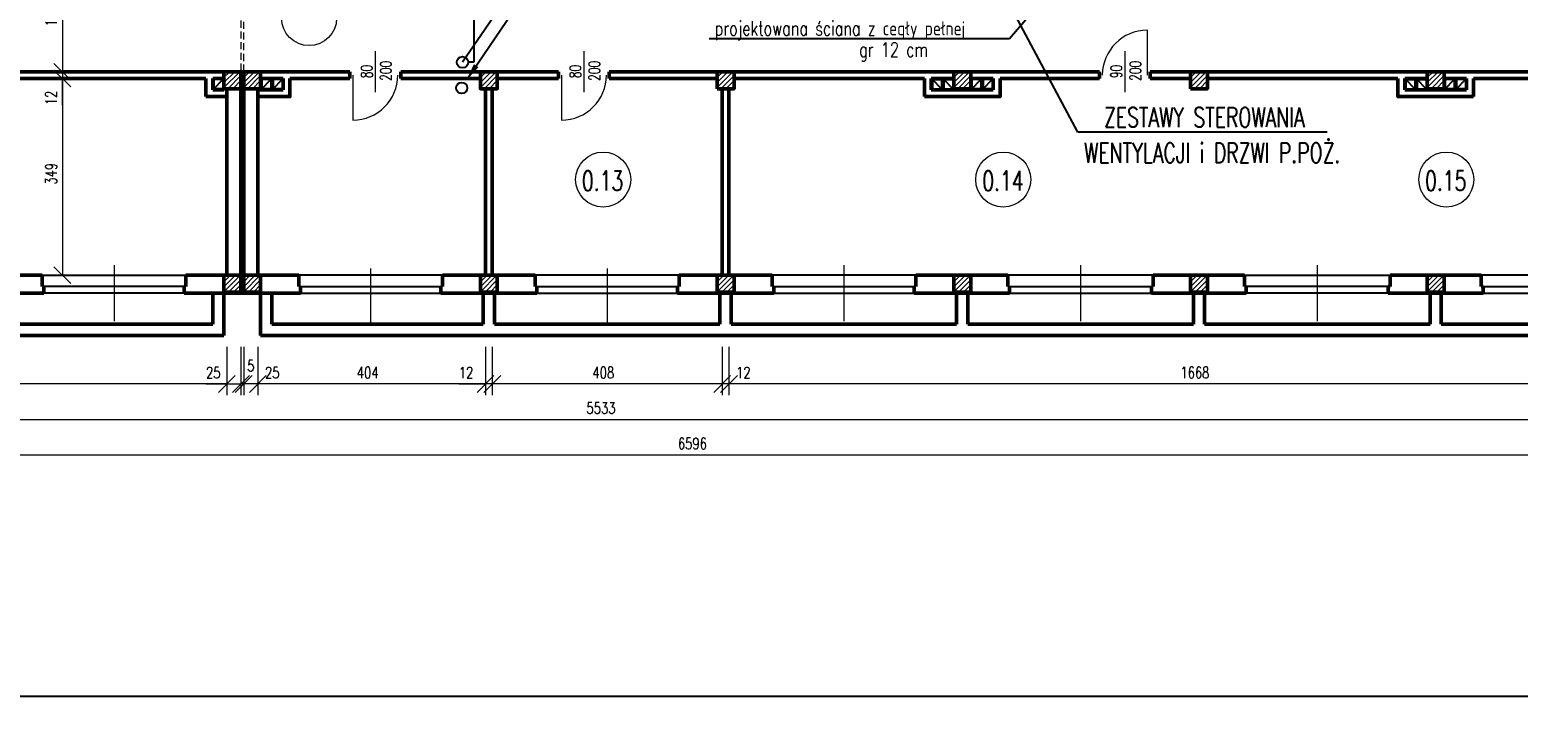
# Model space of a CAD drawing. Header units: millimetres. Extents: x -56112 to 30506, y -136199 to -2178.
# Tile 41 of 45: x -22602 to 3809, y -31413 to -19051. Entities that reach past the tile are written whole.
import ezdxf
from ezdxf.enums import TextEntityAlignment as Align

# ---------------------------------------------------------------- set-up
doc = ezdxf.new("R2010")
doc.units = ezdxf.units.MM
doc.header["$LTSCALE"] = 10
doc.header["$MEASUREMENT"] = 0
doc.header["$PDMODE"] = 35
doc.linetypes.add('DASHED', pattern=[19.05, 12.7, -6.35])
for name, color, linetype, lineweight in [('L001', 1, 'Continuous', 18), ('L002', 2, 'Continuous', 25), ('L003', 3, 'Continuous', 50)]:
    doc.layers.add(name, color=color, linetype=linetype, lineweight=lineweight)
doc.layers.add('L004', color=4, linetype='Continuous')
doc.styles.get("Standard").update_dxf_attribs({"font": 'simplex.shx', "width": 0.75, "height": 200})
doc.dimstyles.new('1_100', dxfattribs={"dimtxt": 200, "dimasz": 300, "dimexe": 200, "dimexo": 200, "dimgap": 100, "dimtad": 1, "dimdec": 0, "dimlfac": 0.1, "dimtxsty": 'Standard', "dimblk": 'OBLIQUE', "dimcen": 250, "dimdle": 2, "dimclrt": 2, "dimadec": 0, "dimazin": 0, "dimtfac": 1, "dimtdec": 0, "dimtmove": 1, "dimatfit": 3, "dimfxl": 1, "dimarcsym": 0})
pattern_1 = [(45, (-8400, 0), (-44.19417, 44.19417), [])]
pattern_2 = [(45, (-12600, 0), (-44.19417, 44.19417), [])]
pattern_3 = [(45, (-16800, 0), (-44.19417, 44.19417), [])]
pattern_4 = [(45, (-21000, 0), (-44.19417, 44.19417), [])]
pattern_5 = [(45, (-25200, 0), (-44.19417, 44.19417), [])]
pattern_6 = [(45, (-29400, 0), (-44.19417, 44.19417), [])]
pattern_7 = [(45, (-29750, 0), (-44.19417, 44.19417), [])]

# ---------------------------------------------------------------- blocks, each defined once
blk = doc.blocks.new('_Oblique')
at = {"layer": 'L004', "color": 0, "lineweight": -2}
blk.add_line((-0.5, -0.5), (0.5, 0.5), dxfattribs=at)
blk = doc.blocks.new('*D1812')
at = {"layer": 'Defpoints'}
for p in [(-43796, -20817), (22164, -22827), (-10841, -26396), (22164, -26597)]:
    blk.add_point(p, dxfattribs=at)
at = {"layer": 'L001'}
for p, q in [((-43796, -21017), (-43796, -26797)), ((22164, -23027), (22164, -26797)), ((-43796, -26597), (22164, -26597))]:
    blk.add_line(p, q, dxfattribs=at)
at = {"layer": 'L001', "xscale": 300, "yscale": 300, "zscale": 300, "rotation": 180}
blk.add_blockref('_Oblique', (-43796, -26597), dxfattribs=at)
at = {"layer": 'L001', "xscale": 300, "yscale": 300, "zscale": 300}
blk.add_blockref('_Oblique', (22164, -26597), dxfattribs=at)
at = {"layer": 'L001', "color": 2, "linetype": 'Continuous', "width": 0.75}
blk.add_text('6596', height=200, dxfattribs=at).set_placement((-11102, -26396), align=Align.MIDDLE_LEFT)
blk = doc.blocks.new('*D1813')
at = {"layer": 'Defpoints'}
for p in [(15134, -23727), (-40196, -24477), (-12459, -25766), (15134, -25967)]:
    blk.add_point(p, dxfattribs=at)
at = {"layer": 'L001'}
for p, q in [((15134, -23927), (15134, -26167)), ((-40196, -24677), (-40196, -26167)), ((-40196, -25967), (15134, -25967))]:
    blk.add_line(p, q, dxfattribs=at)
at = {"layer": 'L001', "xscale": 300, "yscale": 300, "zscale": 300, "rotation": 180}
blk.add_blockref('_Oblique', (-40196, -25967), dxfattribs=at)
at = {"layer": 'L001', "xscale": 300, "yscale": 300, "zscale": 300}
blk.add_blockref('_Oblique', (15134, -25967), dxfattribs=at)
at = {"layer": 'L001', "color": 2, "linetype": 'Continuous', "width": 0.75}
blk.add_text('5533', height=200, dxfattribs=at).set_placement((-12724, -25766), align=Align.MIDDLE_LEFT)
blk = doc.blocks.new('*D1818')
at = {"layer": 'Defpoints'}
for p in [(-10196, -24477), (6484, -24477), (-10196, -25337), (-1935, -25136)]:
    blk.add_point(p, dxfattribs=at)
at = {"layer": 'L001'}
for p, q in [((-10196, -24677), (-10196, -25537)), ((6484, -24677), (6484, -25537)), ((6484, -25337), (-10196, -25337))]:
    blk.add_line(p, q, dxfattribs=at)
at = {"layer": 'L001', "xscale": 300, "yscale": 300, "zscale": 300}
for p, rotation in [((-10196, -25337), 180), ((6484, -25337), 360)]:
    blk.add_blockref('_Oblique', p, dxfattribs=dict(at, rotation=rotation))
at = {"layer": 'L001', "color": 2, "linetype": 'Continuous', "width": 0.75}
blk.add_text('1668', height=200, dxfattribs=at).set_placement((-2185, -25136), align=Align.MIDDLE_LEFT)
blk = doc.blocks.new('*D1819')
at = {"layer": 'Defpoints'}
for p in [(-18556, -24477), (-14516, -24477), (-18556, -25337), (-16603, -25136)]:
    blk.add_point(p, dxfattribs=at)
at = {"layer": 'L001'}
for p, q in [((-18556, -24677), (-18556, -25537)), ((-14516, -24677), (-14516, -25537)), ((-14516, -25337), (-18556, -25337))]:
    blk.add_line(p, q, dxfattribs=at)
at = {"layer": 'L001', "xscale": 300, "yscale": 300, "zscale": 300, "rotation": 180}
blk.add_blockref('_Oblique', (-18556, -25337), dxfattribs=at)
at = {"layer": 'L001', "xscale": 300, "yscale": 300, "zscale": 300}
blk.add_blockref('_Oblique', (-14516, -25337), dxfattribs=at)
at = {"layer": 'L001', "color": 2, "linetype": 'Continuous', "width": 0.75}
blk.add_text('404', height=200, dxfattribs=at).set_placement((-16799, -25136), align=Align.MIDDLE_LEFT)
blk = doc.blocks.new('*D1820')
at = {"layer": 'Defpoints'}
for p in [(-18856, -24477), (-18806, -24477), (-18680, -25015), (-18856, -25337)]:
    blk.add_point(p, dxfattribs=at)
at = {"layer": 'L001'}
for p, q in [((-18856, -24677), (-18856, -25537)), ((-18806, -24677), (-18806, -25537)), ((-18856, -25337), (-18858, -25337)), ((-18806, -25337), (-18856, -25337)), ((-18804, -25337), (-18806, -25337))]:
    blk.add_line(p, q, dxfattribs=at)
at = {"layer": 'L001', "xscale": 300, "yscale": 300, "zscale": 300}
blk.add_blockref('_Oblique', (-18856, -25337), dxfattribs=at)
at = {"layer": 'L001', "xscale": 300, "yscale": 300, "zscale": 300, "rotation": 180}
blk.add_blockref('_Oblique', (-18806, -25337), dxfattribs=at)
at = {"layer": 'L001', "color": 2, "linetype": 'Continuous', "insert": (-18680, -25015), "char_height": 200, "attachment_point": 5}
blk.add_mtext('5', dxfattribs=at)
blk = doc.blocks.new('*D1821')
at = {"layer": 'Defpoints'}
for p in [(-31546, -24477), (-19106, -24477), (-31546, -25337), (-24493, -25337)]:
    blk.add_point(p, dxfattribs=at)
at = {"layer": 'L001'}
for p, q in [((-31546, -24677), (-31546, -25537)), ((-19106, -24677), (-19106, -25537)), ((-19106, -25337), (-31546, -25337))]:
    blk.add_line(p, q, dxfattribs=at)
at = {"layer": 'L001', "xscale": 300, "yscale": 300, "zscale": 300}
for p, rotation in [((-31546, -25337), 180), ((-19106, -25337), 360)]:
    blk.add_blockref('_Oblique', p, dxfattribs=dict(at, rotation=rotation))
at = {"layer": 'L001', "color": 2, "linetype": 'Continuous', "width": 0.75}
blk.add_text('1244', height=200, dxfattribs=at).set_placement((-24747, -25137), align=Align.MIDDLE_LEFT)
blk = doc.blocks.new('*D1822')
at = {"layer": 'Defpoints'}
for p in [(-18806, -24477), (-18556, -24477), (-18806, -25337), (-18307, -25337)]:
    blk.add_point(p, dxfattribs=at)
at = {"layer": 'L001'}
for p, q in [((-18806, -24677), (-18806, -25537)), ((-18556, -24677), (-18556, -25537)), ((-18808, -25337), (-18806, -25337)), ((-18556, -25337), (-18806, -25337)), ((-18186, -25337), (-18556, -25337))]:
    blk.add_line(p, q, dxfattribs=at)
at = {"layer": 'L001', "xscale": 300, "yscale": 300, "zscale": 300}
blk.add_blockref('_Oblique', (-18806, -25337), dxfattribs=at)
at = {"layer": 'L001', "xscale": 300, "yscale": 300, "zscale": 300, "rotation": 180}
blk.add_blockref('_Oblique', (-18556, -25337), dxfattribs=at)
at = {"layer": 'L001', "color": 2, "linetype": 'Continuous', "width": 0.75}
blk.add_text('25', height=200, dxfattribs=at).set_placement((-18429, -25137), align=Align.MIDDLE_LEFT)
blk = doc.blocks.new('*D1823')
at = {"layer": 'Defpoints'}
for p in [(-14396, -24477), (-10316, -24477), (-14396, -25337), (-12425, -25136)]:
    blk.add_point(p, dxfattribs=at)
at = {"layer": 'L001'}
for p, q in [((-14396, -24677), (-14396, -25537)), ((-10316, -24677), (-10316, -25537)), ((-10316, -25337), (-14396, -25337))]:
    blk.add_line(p, q, dxfattribs=at)
at = {"layer": 'L001', "xscale": 300, "yscale": 300, "zscale": 300, "rotation": 180}
blk.add_blockref('_Oblique', (-14396, -25337), dxfattribs=at)
at = {"layer": 'L001', "xscale": 300, "yscale": 300, "zscale": 300}
blk.add_blockref('_Oblique', (-10316, -25337), dxfattribs=at)
at = {"layer": 'L001', "color": 2, "linetype": 'Continuous', "width": 0.75}
blk.add_text('408', height=200, dxfattribs=at).set_placement((-12618, -25136), align=Align.MIDDLE_LEFT)
blk = doc.blocks.new('*D1824')
at = {"layer": 'Defpoints'}
for p in [(-14516, -24477), (-14396, -24477), (-14883, -25337), (-14516, -25337)]:
    blk.add_point(p, dxfattribs=at)
at = {"layer": 'L001'}
for p, q in [((-14516, -24677), (-14516, -25537)), ((-14396, -24677), (-14396, -25537)), ((-14990, -25337), (-14516, -25337)), ((-14396, -25337), (-14516, -25337)), ((-14394, -25337), (-14396, -25337))]:
    blk.add_line(p, q, dxfattribs=at)
at = {"layer": 'L001', "xscale": 300, "yscale": 300, "zscale": 300}
blk.add_blockref('_Oblique', (-14516, -25337), dxfattribs=at)
at = {"layer": 'L001', "xscale": 300, "yscale": 300, "zscale": 300, "rotation": 180}
blk.add_blockref('_Oblique', (-14396, -25337), dxfattribs=at)
at = {"layer": 'L001', "color": 2, "linetype": 'Continuous', "width": 0.75}
blk.add_text('12', height=200, dxfattribs=at).set_placement((-14990, -25137), align=Align.MIDDLE_LEFT)
blk = doc.blocks.new('*D1825')
at = {"layer": 'Defpoints'}
for p in [(-10316, -24477), (-10196, -24477), (-10316, -25337), (-9963, -25337)]:
    blk.add_point(p, dxfattribs=at)
at = {"layer": 'L001'}
for p, q in [((-10316, -24677), (-10316, -25537)), ((-10196, -24677), (-10196, -25537)), ((-10318, -25337), (-10316, -25337)), ((-10196, -25337), (-10316, -25337)), ((-9856, -25337), (-10196, -25337))]:
    blk.add_line(p, q, dxfattribs=at)
at = {"layer": 'L001', "xscale": 300, "yscale": 300, "zscale": 300}
blk.add_blockref('_Oblique', (-10316, -25337), dxfattribs=at)
at = {"layer": 'L001', "xscale": 300, "yscale": 300, "zscale": 300, "rotation": 180}
blk.add_blockref('_Oblique', (-10196, -25337), dxfattribs=at)
at = {"layer": 'L001', "color": 2, "linetype": 'Continuous', "width": 0.75}
blk.add_text('12', height=200, dxfattribs=at).set_placement((-10070, -25137), align=Align.MIDDLE_LEFT)
blk = doc.blocks.new('*D1841')
at = {"layer": 'Defpoints'}
for p in [(-19106, -24477), (-18856, -24477), (-19355, -25337), (-18856, -25337)]:
    blk.add_point(p, dxfattribs=at)
at = {"layer": 'L001'}
for p, q in [((-19106, -24677), (-19106, -25537)), ((-18856, -24677), (-18856, -25537)), ((-19476, -25337), (-19106, -25337)), ((-19106, -25337), (-18856, -25337)), ((-18854, -25337), (-18856, -25337))]:
    blk.add_line(p, q, dxfattribs=at)
at = {"layer": 'L001', "xscale": 300, "yscale": 300, "zscale": 300}
blk.add_blockref('_Oblique', (-19106, -25337), dxfattribs=at)
at = {"layer": 'L001', "xscale": 300, "yscale": 300, "zscale": 300, "rotation": 180}
blk.add_blockref('_Oblique', (-18856, -25337), dxfattribs=at)
at = {"layer": 'L001', "color": 2, "linetype": 'Continuous', "width": 0.75}
blk.add_text('25', height=200, dxfattribs=at).set_placement((-19476, -25137), align=Align.MIDDLE_LEFT)
blk = doc.blocks.new('*D1868')
at = {"layer": 'Defpoints'}
for p in [(-21760, -17937), (-22225, -18819), (-22024, -19797), (-21876, -19797)]:
    blk.add_point(p, dxfattribs=at)
at = {"layer": 'L001'}
for p, q in [((-21960, -17937), (-22224, -17937)), ((-22024, -17937), (-22024, -19797)), ((-22076, -19797), (-22224, -19797))]:
    blk.add_line(p, q, dxfattribs=at)
at = {"layer": 'L001', "xscale": 300, "yscale": 300, "zscale": 300}
for p, rotation in [((-22024, -17937), 90), ((-22024, -19797), 270)]:
    blk.add_blockref('_Oblique', p, dxfattribs=dict(at, rotation=rotation))
at = {"layer": 'L001', "color": 2, "linetype": 'Continuous', "width": 0.75}
blk.add_text('186', height=200, rotation=90, dxfattribs=at).set_placement((-22225, -18994), align=Align.MIDDLE_LEFT)
blk = doc.blocks.new('*D1871')
at = {"layer": 'Defpoints'}
for p in [(-21826, -19917), (-22225, -21611), (-22024, -23407), (-21826, -23407)]:
    blk.add_point(p, dxfattribs=at)
at = {"layer": 'L001'}
for p, q in [((-22026, -19917), (-22224, -19917)), ((-22024, -19917), (-22024, -23407)), ((-22026, -23407), (-22224, -23407))]:
    blk.add_line(p, q, dxfattribs=at)
at = {"layer": 'L001', "xscale": 300, "yscale": 300, "zscale": 300}
for p, rotation in [((-22024, -19917), 90), ((-22024, -23407), 270)]:
    blk.add_blockref('_Oblique', p, dxfattribs=dict(at, rotation=rotation))
at = {"layer": 'L001', "color": 2, "linetype": 'Continuous', "width": 0.75}
blk.add_text('349', height=200, rotation=90, dxfattribs=at).set_placement((-22225, -21800), align=Align.MIDDLE_LEFT)
blk = doc.blocks.new('*D1872')
at = {"layer": 'Defpoints'}
for p in [(-21894, -19797), (-22024, -19917), (-21826, -19917), (-22024, -20284)]:
    blk.add_point(p, dxfattribs=at)
at = {"layer": 'L001'}
for p, q in [((-22094, -19797), (-22224, -19797)), ((-22024, -19795), (-22024, -19797)), ((-22024, -19797), (-22024, -19917)), ((-22026, -19917), (-22224, -19917)), ((-22024, -20391), (-22024, -19917))]:
    blk.add_line(p, q, dxfattribs=at)
at = {"layer": 'L001', "xscale": 300, "yscale": 300, "zscale": 300}
for p, rotation in [((-22024, -19797), 270), ((-22024, -19917), 90)]:
    blk.add_blockref('_Oblique', p, dxfattribs=dict(at, rotation=rotation))
at = {"layer": 'L001', "color": 2, "linetype": 'Continuous', "width": 0.75}
blk.add_text('12', height=200, rotation=90, dxfattribs=at).set_placement((-22224, -20391), align=Align.MIDDLE_LEFT)

msp = doc.modelspace()

# ---------------------------------------------------------------- hatches: boundary and pattern name
at = {"layer": 'L001'}
h = msp.add_hatch(dxfattribs=at)
h.set_pattern_fill('ANSI31', color=256, scale=500, style=0)
h.set_pattern_definition(pattern_7)
h.paths.add_polyline_path([(-18856, -19796.8), (-19156, -19796.8), (-19156, -20096.8), (-18856, -20096.8)], flags=16)
h = msp.add_hatch(dxfattribs=at)
h.set_pattern_fill('ANSI31', color=256, scale=500, style=0)
h.set_pattern_definition(pattern_6)
h.paths.add_polyline_path([(-18506, -19796.8), (-18806, -19796.8), (-18806, -20096.8), (-18506, -20096.8)], flags=16)
h = msp.add_hatch(dxfattribs=at)
h.set_pattern_fill('ANSI31', color=256, scale=500, style=0)
h.set_pattern_definition(pattern_5)
h.paths.add_polyline_path([(-14306, -19796.8), (-14606, -19796.8), (-14606, -20096.8), (-14306, -20096.8)], flags=16)
h = msp.add_hatch(dxfattribs=at)
h.set_pattern_fill('ANSI31', color=256, scale=500, style=0)
h.set_pattern_definition(pattern_4)
h.paths.add_polyline_path([(-10106, -19796.8), (-10406, -19796.8), (-10406, -20096.8), (-10106, -20096.8)], flags=16)
h = msp.add_hatch(dxfattribs=at)
h.set_pattern_fill('ANSI31', color=256, scale=500, style=0)
h.set_pattern_definition(pattern_3)
h.paths.add_polyline_path([(-5906, -19796.8), (-6206, -19796.8), (-6206, -20096.8), (-5906, -20096.8)], flags=16)
h = msp.add_hatch(dxfattribs=at)
h.set_pattern_fill('ANSI31', color=256, scale=500, style=0)
h.set_pattern_definition(pattern_2)
h.paths.add_polyline_path([(-1706, -19796.8), (-2006, -19796.8), (-2006, -20096.8), (-1706, -20096.8)], flags=16)
h = msp.add_hatch(dxfattribs=at)
h.set_pattern_fill('ANSI31', color=256, scale=500, style=0)
h.set_pattern_definition(pattern_1)
h.paths.add_polyline_path([(2494, -19796.8), (2194, -19796.8), (2194, -20096.8), (2494, -20096.8)], flags=16)
h = msp.add_hatch(dxfattribs=at)
h.set_pattern_fill('ANSI31', color=256, scale=500, style=0)
h.set_pattern_definition(pattern_7)
h.paths.add_polyline_path([(-18856, -23406.8), (-19156, -23406.8), (-19156, -23706.8), (-18856, -23706.8)], flags=16)
h = msp.add_hatch(dxfattribs=at)
h.set_pattern_fill('ANSI31', color=256, scale=500, style=0)
h.set_pattern_definition(pattern_6)
h.paths.add_polyline_path([(-18506, -23406.8), (-18806, -23406.8), (-18806, -23706.8), (-18506, -23706.8)], flags=16)
h = msp.add_hatch(dxfattribs=at)
h.set_pattern_fill('ANSI31', color=256, scale=500, style=0)
h.set_pattern_definition(pattern_5)
h.paths.add_polyline_path([(-14306, -23406.8), (-14606, -23406.8), (-14606, -23706.8), (-14306, -23706.8)], flags=16)
h = msp.add_hatch(dxfattribs=at)
h.set_pattern_fill('ANSI31', color=256, scale=500, style=0)
h.set_pattern_definition(pattern_4)
h.paths.add_polyline_path([(-10106, -23406.8), (-10406, -23406.8), (-10406, -23706.8), (-10106, -23706.8)], flags=16)
h = msp.add_hatch(dxfattribs=at)
h.set_pattern_fill('ANSI31', color=256, scale=500, style=0)
h.set_pattern_definition(pattern_3)
h.paths.add_polyline_path([(-5906, -23406.8), (-6206, -23406.8), (-6206, -23706.8), (-5906, -23706.8)], flags=16)
h = msp.add_hatch(dxfattribs=at)
h.set_pattern_fill('ANSI31', color=256, scale=500, style=0)
h.set_pattern_definition(pattern_2)
h.paths.add_polyline_path([(-1706, -23406.8), (-2006, -23406.8), (-2006, -23706.8), (-1706, -23706.8)], flags=16)
h = msp.add_hatch(dxfattribs=at)
h.set_pattern_fill('ANSI31', color=256, scale=500, style=0)
h.set_pattern_definition(pattern_1)
h.paths.add_polyline_path([(2494, -23406.8), (2194, -23406.8), (2194, -23706.8), (2494, -23706.8)], flags=16)

# ---------------------------------------------------------------- linework, layer by layer
at = {"layer": 'Defpoints'}
msp.add_3dface([(-51868.7, -2177.9, 0), (30505.6, -2177.9, 0), (30505.6, -31877.9, 0), (-51868.7, -31877.9, 0)], dxfattribs=at)
at = {"layer": 'L001', "linetype": 'DASHED'}
for p, q in [((-18856, -17936.8), (-18856, -19796.8)), ((-18806, -19796.8), (-18806, -17936.8))]:
    msp.add_line(p, q, dxfattribs=at)
at = {"layer": 'L001'}
for p, q in [((-2771, -19858.6, 70), (-2771, -19058.6, 70)), ((-16471, -19432.3), (-16471, -20161.4)), ((-12769.8, -19432.3), (-12769.8, -20161.4)), ((-3171, -19432.3), (-3171, -20161.4)), ((-16871, -19855.1, 70), (-16871, -20655.1, 70)), ((-13169.8, -19855.1, 70), (-13169.8, -20655.1, 70)), ((-21106, -23228.7), (-21106, -24224.9)), ((-8156, -23228.7), (-8156, -24224.9)), ((-3956, -23228.7), (-3956, -24224.9)), ((244, -23228.7), (244, -24224.9)), ((-16556, -23289.3), (-16556, -24285.5)), ((-12356, -23289.3), (-12356, -24285.5))]:
    msp.add_line(p, q, dxfattribs=at)
for centre in [(-17646.7, -18844.9), (-12427.9, -21710), (-5328.8, -21710), (2533, -21710)]:
    msp.add_circle(centre, 488.1, dxfattribs=at)
for centre, start, end in [((-2771, -19858.6, 70), 90, 180), ((-16871, -19855.1, 70), 270, 0), ((-13169.8, -19855.1, 70), 270, 0)]:
    msp.add_arc(centre, 800, start, end, dxfattribs=at)
at = {"layer": 'L002'}
for p, q in [((-4002.6, -20871.3), (-5839.9, -17437)), ((-4124.7, -17939), (-5217.8, -19213.4)), ((-5217.8, -19213.4), (-10548.9, -19213.4)), ((-19336, -19936.8), (-19336, -20096.8)), ((-19336, -20096.8), (-19176, -19936.8)), ((-19176, -19936.8), (-19336, -19936.8)), ((-19176, -19936.8), (-19176, -20096.8)), ((-18486, -19936.8), (-18486, -20096.8)), ((-18486, -20096.8), (-18326, -19936.8)), ((-18326, -19936.8), (-18486, -19936.8)), ((-18326, -19936.8), (-18326, -20096.8)), ((-18126, -19936.8), (-18286, -19936.8)), ((-18286, -20096.8), (-18126, -19936.8)), ((-18286, -19936.8), (-18286, -20096.8)), ((-18126, -19936.8), (-18126, -20096.8)), ((-6586, -19936.8), (-6426, -19936.8)), ((-6426, -20096.8), (-6586, -19936.8)), ((-6586, -19936.8), (-6586, -20096.8)), ((-6426, -19936.8), (-6426, -20096.8)), ((-6386, -19936.8), (-6226, -19936.8)), ((-6226, -20096.8), (-6386, -19936.8)), ((-6386, -19936.8), (-6386, -20096.8)), ((-6226, -19936.8), (-6226, -20096.8)), ((-5886, -20096.8), (-5726, -19936.8)), ((-5726, -19936.8), (-5886, -19936.8)), ((-5886, -19936.8), (-5886, -20096.8)), ((-5726, -19936.8), (-5726, -20096.8)), ((-5686, -20096.8), (-5526, -19936.8)), ((-5526, -19936.8), (-5686, -19936.8)), ((-5686, -19936.8), (-5686, -20096.8)), ((-5526, -19936.8), (-5526, -20096.8)), ((1814, -19936.8), (1814, -20096.8)), ((1974, -20096.8), (1814, -19936.8)), ((1814, -19936.8), (1974, -19936.8)), ((1974, -19936.8), (1974, -20096.8)), ((2174, -20096.8), (2014, -19936.8)), ((2014, -19936.8), (2014, -20096.8)), ((2014, -19936.8), (2174, -19936.8)), ((2174, -19936.8), (2174, -20096.8)), ((2514, -19936.8), (2514, -20096.8)), ((2674, -19936.8), (2514, -19936.8)), ((2514, -20096.8), (2674, -19936.8)), ((2674, -19936.8), (2674, -20096.8)), ((2714, -19936.8), (2714, -20096.8)), ((2874, -19936.8), (2714, -19936.8)), ((2714, -20096.8), (2874, -19936.8)), ((2874, -19936.8), (2874, -20096.8)), ((-19176, -20096.8), (-19336, -20096.8)), ((-18326, -20096.8), (-18486, -20096.8)), ((-18126, -20096.8), (-18286, -20096.8)), ((-6586, -20096.8), (-6426, -20096.8)), ((-6386, -20096.8), (-6226, -20096.8)), ((-5726, -20096.8), (-5886, -20096.8)), ((-5526, -20096.8), (-5686, -20096.8)), ((1814, -20096.8), (1974, -20096.8)), ((2014, -20096.8), (2174, -20096.8)), ((2674, -20096.8), (2514, -20096.8)), ((2874, -20096.8), (2714, -20096.8)), ((417.1, -20871.3), (-4002.6, -20871.3)), ((-22381, -23406.8), (-19831, -23406.8)), ((-15281, -23406.8), (-17831, -23406.8)), ((-11081, -23406.8), (-13631, -23406.8)), ((-6881, -23406.8), (-9431, -23406.8)), ((-2666, -23406.8), (-5246, -23406.8)), ((-1046, -23406.8), (1534, -23406.8)), ((5734, -23406.8), (3154, -23406.8)), ((-19861, -23606.8), (-22351, -23606.8)), ((-19861, -23726.8), (-22351, -23726.8)), ((-17801, -23606.8), (-15311, -23606.8)), ((-17801, -23726.8), (-15311, -23726.8)), ((-13601, -23606.8), (-11111, -23606.8)), ((-13601, -23726.8), (-11111, -23726.8)), ((-9401, -23606.8), (-6911, -23606.8)), ((-9401, -23726.8), (-6911, -23726.8)), ((-5216, -23606.8), (-2696, -23606.8)), ((-5216, -23726.8), (-2696, -23726.8)), ((1504, -23606.8), (-1016, -23606.8)), ((1504, -23726.8), (-1016, -23726.8)), ((3184, -23606.8), (5704, -23606.8)), ((3184, -23726.8), (5704, -23726.8))]:
    msp.add_line(p, q, dxfattribs=at)
at = {"layer": 'L003'}
for p, q in [((-16921, -19796.8), (-25139.9, -19796.8)), ((-16921, -19796.8), (-16921, -19916.8)), ((-14196, -19796.8), (-16021, -19796.8)), ((-16021, -19796.8), (-16021, -19916.8)), ((-13221, -19796.8), (-14306, -19796.8)), ((-13221, -19796.8), (-13221, -19916.8)), ((-3621, -19796.8), (-12321, -19796.8)), ((-12321, -19796.8), (-12321, -19916.8)), ((-3621, -19796.8), (-3621, -19916.8)), ((-2721, -19796.8), (-2721, -19916.8)), ((4779, -19796.8), (-2721, -19796.8)), ((-19476, -19916.8), (-23056, -19916.8)), ((-19476, -19916.8), (-19476, -20236.8)), ((-19356, -19916.8), (-19356, -20116.8)), ((-19356, -19916.8), (-19156, -19916.8)), ((-18106, -19916.8), (-18506, -19916.8)), ((-18506, -19916.8), (-18506, -20116.8)), ((-18106, -19916.8), (-18396, -19916.8)), ((-18306, -19916.8), (-18306, -20116.8)), ((-16921, -19916.8), (-17986, -19916.8)), ((-14606, -19916.8), (-16021, -19916.8)), ((-13221, -19916.8), (-14306, -19916.8)), ((-10406, -19916.8), (-12321, -19916.8)), ((-6726, -19916.8), (-10106, -19916.8)), ((-6206, -19916.8), (-6606, -19916.8)), ((-6606, -19916.8), (-6316, -19916.8)), ((-6606, -19916.8), (-6206, -19916.8)), ((-6406, -19916.8), (-6406, -20116.8)), ((-6206, -19916.8), (-6206, -20116.8)), ((-5906, -19916.8), (-5906, -20116.8)), ((-5506, -19916.8), (-5906, -19916.8)), ((-5506, -19916.8), (-5796, -19916.8)), ((-5706, -19916.8), (-5706, -20116.8)), ((-3621, -19916.8), (-5386, -19916.8)), ((-3621, -19916.8), (-5386, -19916.8)), ((-2006, -19916.8), (-2721, -19916.8)), ((-2006, -19916.8), (-2721, -19916.8)), ((1674, -19916.8), (-1706, -19916.8)), ((519, -19916.8), (-1526, -19916.8)), ((2194, -19916.8), (1794, -19916.8)), ((1794, -19916.8), (2194, -19916.8)), ((1794, -19916.8), (2084, -19916.8)), ((1994, -19916.8), (1994, -20116.8)), ((2194, -19916.8), (2194, -20116.8)), ((2494, -19916.8), (2494, -20116.8)), ((2894, -19916.8), (2494, -19916.8)), ((2894, -19916.8), (2604, -19916.8)), ((2694, -19916.8), (2694, -20116.8)), ((4779, -19916.8), (3014, -19916.8)), ((4779, -19916.8), (3014, -19916.8)), ((3014, -20236.8), (3014, -19916.8)), ((-19356, -20116.8), (-19156, -20116.8)), ((-19106, -20096.8), (-19106, -23406.8)), ((-18856, -20096.8), (-18856, -23406.8)), ((-18806, -20096.8), (-18806, -23406.8)), ((-18556, -20096.8), (-18556, -23406.8)), ((-18106, -20116.8), (-18556, -20116.8)), ((-14516, -20096.8), (-14516, -23406.8)), ((-14396, -20096.8), (-14396, -23406.8)), ((-10316, -20096.8), (-10316, -23406.8)), ((-10196, -20096.8), (-10196, -23406.8)), ((-5506, -20116.8), (-6606, -20116.8)), ((-22381, -23406.8), (-23356, -23406.8)), ((-22381, -23406.8), (-22381, -23606.8)), ((-19831, -23406.8), (-19831, -23606.8)), ((-17831, -23406.8), (-19831, -23406.8)), ((-17831, -23406.8), (-17831, -23606.8)), ((-14316, -23406.8), (-15281, -23406.8)), ((-15281, -23406.8), (-15281, -23606.8)), ((-13637.1, -23406.8), (-14306, -23406.8)), ((-13637.1, -23406.8), (-13637.1, -23606.8)), ((-9431, -23406.8), (-11081, -23406.8)), ((-11081, -23406.8), (-11081, -23606.8)), ((-9431, -23406.8), (-9431, -23606.8)), ((-5996, -23406.8), (-6881, -23406.8)), ((-6881, -23406.8), (-6881, -23606.8)), ((-5246, -23406.8), (-5906, -23406.8)), ((-5246, -23406.8), (-5246, -23606.8)), ((-2006, -23406.8), (-2666, -23406.8)), ((-2666, -23406.8), (-2666, -23606.8)), ((-1046, -23406.8), (-1706, -23406.8)), ((-1046, -23406.8), (-1046, -23606.8)), ((2484, -23406.8), (1534, -23406.8)), ((1534, -23406.8), (1534, -23606.8)), ((3154, -23406.8), (2494, -23406.8)), ((3154, -23406.8), (3154, -23606.8)), ((-22351, -23726.8), (-24061, -23726.8)), ((-22351, -23606.8), (-22381, -23606.8)), ((-22351, -23726.8), (-22351, -23606.8)), ((-19861, -23726.8), (-19861, -23606.8)), ((-19831, -23606.8), (-19861, -23606.8)), ((-17801, -23726.8), (-19861, -23726.8)), ((-19356, -23726.8), (-19356, -24276.8)), ((-19156, -23726.8), (-19156, -24476.8)), ((-18506, -23726.8), (-18506, -24476.8)), ((-18306, -23726.8), (-18306, -24276.8)), ((-17831, -23606.8), (-17801, -23606.8)), ((-17801, -23726.8), (-17801, -23606.8)), ((-15311, -23726.8), (-15311, -23606.8)), ((-15311, -23606.8), (-15281, -23606.8)), ((-13607.1, -23726.8), (-15311, -23726.8)), ((-14556, -23726.8), (-14556, -24276.8)), ((-14356, -23726.8), (-14356, -24276.8)), ((-13637.1, -23606.8), (-13607.1, -23606.8)), ((-13607.1, -23726.8), (-13607.1, -23606.8)), ((-11111, -23606.8), (-11081, -23606.8)), ((-11111, -23726.8), (-11111, -23606.8)), ((-9401, -23726.8), (-11111, -23726.8)), ((-10356, -23726.8), (-10356, -24276.8)), ((-10156, -23726.8), (-10156, -24276.8)), ((-9431, -23606.8), (-9401, -23606.8)), ((-9401, -23726.8), (-9401, -23606.8)), ((-6911, -23726.8), (-6911, -23606.8)), ((-6911, -23606.8), (-6881, -23606.8)), ((-5216, -23726.8), (-6911, -23726.8)), ((-6156, -23726.8), (-6156, -24276.8)), ((-5956, -23726.8), (-5956, -24276.8)), ((-5246, -23606.8), (-5216, -23606.8)), ((-5216, -23726.8), (-5216, -23606.8)), ((-2696, -23606.8), (-2666, -23606.8)), ((-2696, -23726.8), (-2696, -23606.8)), ((-1016, -23726.8), (-2696, -23726.8)), ((-1956, -23726.8), (-1956, -24276.8)), ((-1756, -23726.8), (-1756, -24276.8)), ((-1046, -23606.8), (-1016, -23606.8)), ((-1016, -23726.8), (-1016, -23606.8)), ((1504, -23726.8), (1504, -23606.8)), ((1504, -23606.8), (1534, -23606.8)), ((3184, -23726.8), (1504, -23726.8)), ((2244, -23726.8), (2244, -24276.8)), ((2444, -23726.8), (2444, -24276.8)), ((3154, -23606.8), (3184, -23606.8)), ((3184, -23726.8), (3184, -23606.8)), ((-23106, -24276.8), (-19356, -24276.8)), ((-14556, -24276.8), (-18306, -24276.8)), ((-10356, -24276.8), (-14356, -24276.8)), ((-6156, -24276.8), (-10156, -24276.8)), ((-1956, -24276.8), (-5956, -24276.8)), ((2244, -24276.8), (-1756, -24276.8)), ((6194, -24276.8), (2444, -24276.8)), ((-40106, -24476.8), (-19156, -24476.8)), ((6394, -24476.8), (-18506, -24476.8))]:
    msp.add_line(p, q, dxfattribs=at)
at = {"layer": 'L003', "flags": 128}
for points in [[(-19156, -20096.8), (-18856, -20096.8), (-18856, -19796.8), (-19156, -19796.8)], [(-18806, -20096.8), (-18506, -20096.8), (-18506, -19796.8), (-18806, -19796.8)], [(-10406, -20096.8), (-10106, -20096.8), (-10106, -19796.8), (-10406, -19796.8)], [(-6206, -20096.8), (-5906, -20096.8), (-5906, -19796.8), (-6206, -19796.8)], [(-2006, -20096.8), (-1706, -20096.8), (-1706, -19796.8), (-2006, -19796.8)], [(2194, -20096.8), (2494, -20096.8), (2494, -19796.8), (2194, -19796.8)], [(-19156, -23706.8), (-18856, -23706.8), (-18856, -23406.8), (-19156, -23406.8)], [(-18806, -23706.8), (-18506, -23706.8), (-18506, -23406.8), (-18806, -23406.8)], [(-14606, -23706.8), (-14306, -23706.8), (-14306, -23406.8), (-14606, -23406.8)], [(-10406, -23706.8), (-10106, -23706.8), (-10106, -23406.8), (-10406, -23406.8)], [(-6206, -23706.8), (-5906, -23706.8), (-5906, -23406.8), (-6206, -23406.8)], [(-2006, -23706.8), (-1706, -23706.8), (-1706, -23406.8), (-2006, -23406.8)], [(2194, -23706.8), (2494, -23706.8), (2494, -23406.8), (2194, -23406.8)]]:
    msp.add_lwpolyline(points, close=True, dxfattribs=at)
for points in [[(-14306, -19796.8), (-14606, -19796.8), (-14606, -20096.8), (-14306, -20096.8), (-14306, -19796.8)], [(-19156, -20116.8), (-19156, -19916.8)], [(-18556, -20236.8), (-17986, -20236.8), (-17986, -19916.8)], [(-18106, -20116.8), (-18106, -19916.8)], [(-6726, -19916.8), (-6726, -20236.8)], [(-6726, -20236.8), (-5386, -20236.8), (-5386, -19916.8)], [(-6606, -20116.8), (-6606, -19916.8)], [(-5506, -20116.8), (-5506, -19916.8)], [(1674, -19916.8), (1674, -20236.8), (3014, -20236.8)], [(1794, -20116.8), (1794, -19916.8)], [(2894, -20116.8), (2894, -19916.8)], [(-19476, -20236.8), (-19106, -20236.8)], [(1794, -20116.8), (2894, -20116.8)]]:
    msp.add_lwpolyline(points, dxfattribs=at)
at = {"layer": 'L004'}
for p, q in [((-14722.2, -18106.8), (-14722.2, -19626.8)), ((-14722.2, -19626.8), (-14824.2, -19626.8))]:
    msp.add_line(p, q, dxfattribs=at)
for centre in [(-14924.2, -19626.8), (-14938.5, -20084.4)]:
    msp.add_circle(centre, 100, dxfattribs=at)
msp.add_3dface([(29505.6, -3177.9, 0), (-50868.7, -3177.9, 0), (-50868.7, -30877.9, 0), (29505.6, -30877.9, 0)], dxfattribs=at)

# ---------------------------------------------------------------- texts
at = {"layer": 'L001', "width": 0.75}
for s, p in [('projektowana ściana z cegły pełnej', (-10449.4, -19150.8)), ('gr 12 cm', (-7886.3, -19529.2))]:
    msp.add_text(s, height=250, dxfattribs=at).set_placement(p)
at = {"layer": 'L001', "width": 0.7}
for s, p in [('80', (-16463.5, -19792.2)), ('200', (-16124.2, -19780)), ('80', (-12762.4, -19792.2)), ('200', (-12423, -19780)), ('90', (-3163.5, -19792.2)), ('200', (-2824.2, -19780))]:
    msp.add_text(s, height=200, rotation=90, dxfattribs=at).set_placement(p, align=Align.BOTTOM_CENTER)
for s, p in [('0.13', (-12438.4, -22011.8)), ('0.14', (-5333.5, -22011.8)), ('0.15', (2522.5, -22011.8))]:
    msp.add_text(s, height=350, dxfattribs=at).set_placement(p, align=Align.BOTTOM_CENTER)
at = {"layer": 'L002', "width": 0.7}
for s, p in [('ZESTAWY STEROWANIA', (-1761.1, -20884.4)), ('WENTYLACJI i DRZWI P.POŻ.', (-1620.4, -21515.3))]:
    msp.add_text(s, height=350, rotation=360, dxfattribs=at).set_placement(p, align=Align.BOTTOM_CENTER)

# ---------------------------------------------------------------- dimensions: what is measured, and where the dimension line sits
at = {"layer": 'L001'}
for base, p1, p2, angle, picture, middle in [((-22023.8, -19796.8), (-21760.2, -17936.8), (-21876, -19796.8), 270, '*D1868', (-22224.9, -18819.2)), ((-22023.8, -23406.8), (-21826.3, -19916.8), (-21826.3, -23406.8), 270, '*D1871', (-22224.9, -21610.6)), ((-18856, -25337.4), (-18806, -24476.8), (-18856, -24476.8), 180, '*D1820', (-18680.1, -25015.3)), ((-18556, -25337.4), (-14516, -24476.8), (-18556, -24476.8), 180, '*D1819', (-16602.9, -25136.4)), ((-14396, -25337.4), (-10316, -24476.8), (-14396, -24476.8), 180, '*D1823', (-12424.8, -25136.4)), ((-10196, -25337.4), (6484, -24476.8), (-10196, -24476.8), 180, '*D1818', (-1935.2, -25136.4))]:
    dim = msp.add_linear_dim(base=base, p1=p1, p2=p2, angle=angle, dimstyle='1_100', override={"dimtad": 0}, dxfattribs=at)
    dim.commit()
    dim.dimension.update_dxf_attribs({"geometry": picture, "text_midpoint": middle, "dimtype": 160})
for base, p1, p2, angle, picture, middle in [((-22023.8, -19916.8), (-21894.5, -19796.8), (-21826.3, -19916.8), 270, '*D1872', (-22023.8, -20283.7)), ((-31546, -25337.4), (-19106, -24476.8), (-31546, -24476.8), 180, '*D1821', (-24493.5, -25337.4)), ((-18806, -25337.4), (-18556, -24476.8), (-18806, -24476.8), 180, '*D1822', (-18307.4, -25337.4)), ((-14516, -25337.4), (-14396, -24476.8), (-14516, -24476.8), 180, '*D1824', (-14882.8, -25337.4)), ((-10316, -25337.4), (-10196, -24476.8), (-10316, -24476.8), 180, '*D1825', (-9962.8, -25337.4))]:
    dim = msp.add_linear_dim(base=base, p1=p1, p2=p2, angle=angle, dimstyle='1_100', dxfattribs=at)
    dim.commit()
    dim.dimension.update_dxf_attribs({"geometry": picture, "text_midpoint": middle, "dimtype": 160})
for base, p1, p2, picture, middle in [((22164, -26597.5), (-43796, -20816.8), (22164, -22826.8), '*D1812', (-10841, -26396.4)), ((15134, -25967.4), (-40196, -24476.8), (15134, -23726.8), '*D1813', (-12459.2, -25766.4))]:
    dim = msp.add_linear_dim(base=base, p1=p1, p2=p2, dimstyle='1_100', override={"dimtad": 0}, dxfattribs=at)
    dim.commit()
    dim.dimension.update_dxf_attribs({"geometry": picture, "text_midpoint": middle, "dimtype": 160})
dim = msp.add_linear_dim(base=(-18856, -25337.4), p1=(-19106, -24476.8), p2=(-18856, -24476.8), dimstyle='1_100', dxfattribs=at)
dim.commit()
dim.dimension.update_dxf_attribs({"geometry": '*D1841', "text_midpoint": (-19354.6, -25337.4), "dimtype": 160})

# ---------------------------------------------------------------- leaders
for points in [[(-14849.9, -19936.3), (-5161.3, -5704.1)], [(-13050.4, -16897.4), (-14924.2, -19626.8)]]:
    msp.add_leader(points, dimstyle='1_100', override={"dimgap": 100, "dimtad": 1}, dxfattribs=at)

doc.saveas('drawing.dxf')
